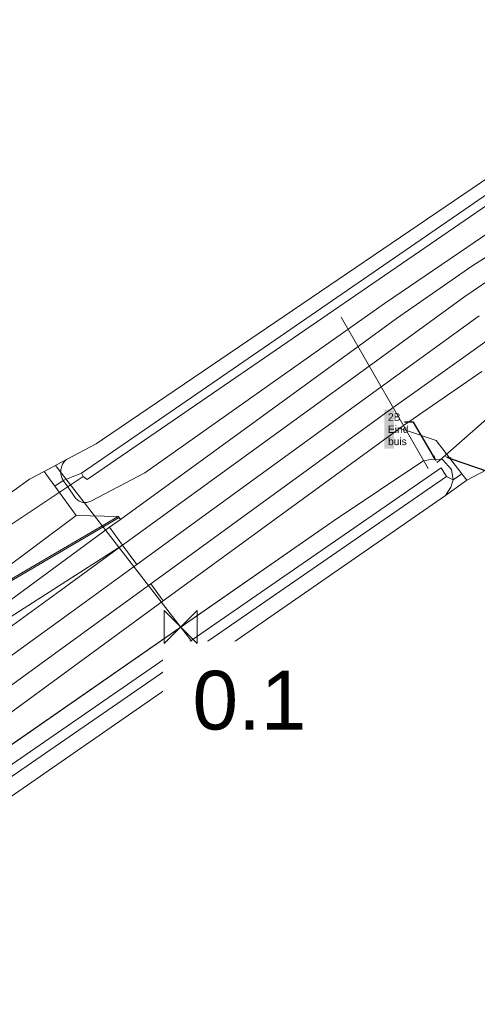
# Model space of a CAD drawing. Extents: x 140829 to 145054, y 448512 to 451778.
# Tile 10 of 152: x 141196 to 141227, y 449454 to 449521. Entities that reach past the tile are written whole.
import ezdxf
from ezdxf import colors
from ezdxf.entities.mleader import LeaderData, LeaderLine
from ezdxf.math import Vec2, Vec3

# ---------------------------------------------------------------- set-up
doc = ezdxf.new("R2010")
doc.units = 0
doc.header["$MEASUREMENT"] = 0
doc.layers.add('00-leiding', color=5, linetype='Continuous', lineweight=0)
doc.layers.add('00-LEIDING RAPPORT', color=30, linetype='Continuous', lineweight=30)
for name, color, linetype in [('geometrie2dBegroeidTerreindeel', 7, 'Continuous'), ('geometrie2dOndersteunendWaterdeel', 7, 'Continuous'), ('geometrie2dOndersteunendWegdeel', 7, 'Continuous'), ('geometrie2dOverigeConstructie', 7, 'Continuous'), ('geometrie2dWaterdeel', 7, 'Continuous'), ('geometrie2dWegdeel', 7, 'Continuous'), ('geometrie2dWeginrichtingselement', 7, 'Continuous'), ('HMPAL', 1, 'Continuous'), ('PPALHM', 10, 'Continuous')]:
    doc.layers.add(name, color=color, linetype=linetype)
doc.styles.get("Standard").update_dxf_attribs({"font": 'arial.ttf'})

msp = doc.modelspace()

# ---------------------------------------------------------------- linework, layer by layer
at = {"layer": 'geometrie2dBegroeidTerreindeel', "linetype": 'Continuous', "lineweight": 0}
for p, q in [((141236.392, 449516.363), (141210.028, 449498.454)), ((141210.028, 449498.454), (141201.321, 449492.539)), ((141200.88, 449492.24), (141198.861, 449491.182)), ((141201.321, 449492.539), (141200.88, 449492.24)), ((141226.147, 449489.756), (141230.001, 449491.806)), ((141198.861, 449491.182), (141197.342, 449490.365)), ((141197.342, 449490.365), (141196.338, 449489.824)), ((141196.338, 449489.824), (141193.495, 449487.782)), ((141224.694, 449488.713), (141226.147, 449489.756)), ((141213.898, 449481.238), (141224.694, 449488.713)), ((141192.717, 449466.57), (141213.898, 449481.238))]:
    msp.add_line(p, q, dxfattribs=at)
at = {"layer": 'geometrie2dOndersteunendWaterdeel', "linetype": 'Continuous', "lineweight": 0}
for p, q in [((141210.028, 449498.454), (141236.392, 449516.363)), ((141229.47, 449510.589), (141199.883, 449490.245)), ((141200.259, 449489.809), (141229.829, 449510.103)), ((141231.99, 449509.597), (141220.54, 449501.807)), ((141220.54, 449501.807), (141218.06, 449500.057)), ((141218.06, 449500.057), (141204.188, 449490.266)), ((141201.321, 449492.539), (141210.028, 449498.454)), ((141198.861, 449491.182), (141200.88, 449492.24)), ((141200.88, 449492.24), (141201.321, 449492.539)), ((141224.415, 449490.602), (141191.66, 449468.011)), ((141198.477, 449490.484), (141198.491, 449490.561)), ((141198.491, 449490.561), (141198.51, 449490.636)), ((141198.51, 449490.636), (141198.533, 449490.71)), ((141198.533, 449490.71), (141198.562, 449490.782)), ((141198.562, 449490.782), (141198.596, 449490.853)), ((141198.596, 449490.853), (141198.635, 449490.92)), ((141198.635, 449490.92), (141198.678, 449490.985)), ((141198.678, 449490.985), (141198.725, 449491.046)), ((141198.725, 449491.046), (141198.777, 449491.104)), ((141198.777, 449491.104), (141198.833, 449491.158)), ((141198.833, 449491.158), (141198.861, 449491.182)), ((141217.117, 449487.016), (141223.162, 449491.056)), ((141223.162, 449491.056), (141223.757, 449491.201)), ((141223.757, 449491.201), (141224.488, 449491.184)), ((141224.766, 449490.006), (141224.415, 449490.602)), ((141224.488, 449491.184), (141225.118, 449490.484)), ((141192.052, 449467.46), (141224.766, 449490.006)), ((141198.467, 449490.329), (141198.469, 449490.407)), ((141198.47, 449490.251), (141198.467, 449490.329)), ((141198.469, 449490.407), (141198.477, 449490.484)), ((141198.478, 449490.174), (141198.47, 449490.251)), ((141198.492, 449490.097), (141198.478, 449490.174)), ((141198.511, 449490.022), (141198.492, 449490.097)), ((141198.535, 449489.948), (141198.511, 449490.022)), ((141198.565, 449489.876), (141198.535, 449489.948)), ((141198.599, 449489.807), (141198.565, 449489.876)), ((141198.639, 449489.738), (141199.883, 449490.245)), ((141199.883, 449490.245), (141198.639, 449489.738)), ((141199.883, 449490.245), (141200.002, 449490.014)), ((141200.002, 449490.014), (141200.259, 449489.809)), ((141204.188, 449490.266), (141200.552, 449488.367)), ((141225.23, 449489.781), (141224.766, 449490.006)), ((141224.766, 449490.006), (141225.23, 449489.781)), ((141225.118, 449490.484), (141225.23, 449489.781)), ((141198.638, 449489.74), (141198.599, 449489.807)), ((141198.639, 449489.738), (141198.638, 449489.74)), ((141198.941, 449489.309), (141198.639, 449489.738)), ((141199.435, 449488.608), (141198.941, 449489.309)), ((141225.073, 449489.28), (141224.694, 449488.713)), ((141225.23, 449489.781), (141225.073, 449489.28)), ((141199.498, 449488.521), (141199.435, 449488.608)), ((141224.694, 449488.713), (141213.898, 449481.238)), ((141199.713, 449488.343), (141199.498, 449488.521)), ((141199.975, 449488.248), (141199.713, 449488.343)), ((141200.254, 449488.249), (141199.975, 449488.248)), ((141200.516, 449488.345), (141200.254, 449488.249)), ((141200.552, 449488.367), (141200.516, 449488.345)), ((141190.849, 449468.797), (141217.117, 449487.016)), ((141213.898, 449481.238), (141192.717, 449466.57)), ((141213.898, 449481.238), (141213.898, 449481.238))]:
    msp.add_line(p, q, dxfattribs=at)
at = {"layer": 'geometrie2dOndersteunendWegdeel', "linetype": 'Continuous', "lineweight": 0}
for p, q in [((141237.395, 449511.398), (141226.504, 449504.344)), ((141220.54, 449501.807), (141231.99, 449509.597)), ((141226.504, 449504.344), (141221.356, 449500.774)), ((141218.06, 449500.057), (141220.54, 449501.807)), ((141221.356, 449500.774), (141218.741, 449498.874)), ((141204.188, 449490.266), (141218.06, 449500.057)), ((141218.741, 449498.874), (141202.533, 449487.094)), ((141205.46, 449481.532), (141221.574, 449493.295)), ((141221.574, 449493.295), (141222.037, 449493.143)), ((141222.037, 449493.143), (141224.069, 449492.479)), ((141224.069, 449492.479), (141225.816, 449490.19)), ((141197.342, 449490.365), (141198.861, 449491.182)), ((141198.491, 449490.561), (141198.477, 449490.484)), ((141198.51, 449490.636), (141198.491, 449490.561)), ((141198.533, 449490.71), (141198.51, 449490.636)), ((141198.562, 449490.782), (141198.533, 449490.71)), ((141198.596, 449490.853), (141198.562, 449490.782)), ((141198.635, 449490.92), (141198.596, 449490.853)), ((141198.678, 449490.985), (141198.635, 449490.92)), ((141198.725, 449491.046), (141198.678, 449490.985)), ((141198.777, 449491.104), (141198.725, 449491.046)), ((141198.833, 449491.158), (141198.777, 449491.104)), ((141198.861, 449491.182), (141198.833, 449491.158)), ((141223.162, 449491.056), (141217.117, 449487.016)), ((141223.757, 449491.201), (141223.162, 449491.056)), ((141224.488, 449491.184), (141223.757, 449491.201)), ((141225.118, 449490.484), (141224.488, 449491.184)), ((141198.072, 449489.359), (141197.342, 449490.365)), ((141198.469, 449490.407), (141198.467, 449490.329)), ((141198.467, 449490.329), (141198.47, 449490.251)), ((141198.477, 449490.484), (141198.469, 449490.407)), ((141198.47, 449490.251), (141198.478, 449490.174)), ((141198.478, 449490.174), (141198.492, 449490.097)), ((141198.492, 449490.097), (141198.511, 449490.022)), ((141198.511, 449490.022), (141198.535, 449489.948)), ((141198.535, 449489.948), (141198.565, 449489.876)), ((141198.565, 449489.876), (141198.599, 449489.807)), ((141200.552, 449488.367), (141204.188, 449490.266)), ((141225.23, 449489.781), (141225.118, 449490.484)), ((141225.816, 449490.19), (141225.23, 449489.781)), ((141225.23, 449489.781), (141225.816, 449490.19)), ((141225.816, 449490.19), (141225.816, 449490.19)), ((141225.816, 449490.19), (141226.147, 449489.756)), ((141225.816, 449490.19), (141225.816, 449490.19)), ((141198.639, 449489.738), (141198.072, 449489.359)), ((141198.072, 449489.359), (141198.639, 449489.738)), ((141198.072, 449489.359), (141198.072, 449489.359)), ((141199.522, 449487.36), (141198.072, 449489.359)), ((141198.599, 449489.807), (141198.638, 449489.74)), ((141198.638, 449489.74), (141198.639, 449489.738)), ((141198.639, 449489.738), (141198.941, 449489.309)), ((141198.941, 449489.309), (141199.435, 449488.608)), ((141226.147, 449489.756), (141224.694, 449488.713)), ((141224.694, 449488.713), (141225.073, 449489.28)), ((141225.073, 449489.28), (141225.23, 449489.781)), ((141199.435, 449488.608), (141199.498, 449488.521)), ((141199.498, 449488.521), (141199.713, 449488.343)), ((141199.713, 449488.343), (141199.975, 449488.248)), ((141199.975, 449488.248), (141200.254, 449488.249)), ((141200.254, 449488.249), (141200.516, 449488.345)), ((141200.516, 449488.345), (141200.552, 449488.367)), ((141202.457, 449487.224), (141191.898, 449481.039)), ((141202.382, 449487.296), (141199.522, 449487.36)), ((141199.591, 449485.653), (141202.382, 449487.296)), ((141202.382, 449487.296), (141202.405, 449487.31)), ((141202.405, 449487.31), (141202.382, 449487.296)), ((141202.382, 449487.296), (141202.382, 449487.296)), ((141202.405, 449487.31), (141202.457, 449487.224)), ((141202.457, 449487.224), (141202.405, 449487.31)), ((141202.533, 449487.094), (141202.457, 449487.224)), ((141217.117, 449487.016), (141190.849, 449468.797)), ((141196.8, 449484.009), (141199.591, 449485.653)), ((141191.747, 449481.067), (141196.8, 449484.009)), ((141188.981, 449469.501), (141205.46, 449481.532))]:
    msp.add_line(p, q, dxfattribs=at)
at = {"layer": 'geometrie2dOverigeConstructie', "linetype": 'Continuous', "lineweight": 0}
for p, q in [((141223.526, 449490.555), (141217.585, 449500.882)), ((141217.585, 449500.882), (141223.526, 449490.555)), ((141188.816, 449482.574), (141200.002, 449490.014)), ((141200.002, 449490.014), (141188.816, 449482.574))]:
    msp.add_line(p, q, dxfattribs=at)
at = {"layer": 'geometrie2dWaterdeel', "linetype": 'Continuous', "lineweight": 0}
for p, q in [((141199.883, 449490.245), (141229.47, 449510.589)), ((141229.829, 449510.103), (141200.259, 449489.809)), ((141191.66, 449468.011), (141224.415, 449490.602)), ((141224.415, 449490.602), (141224.766, 449490.006)), ((141224.415, 449490.602), (141224.415, 449490.602)), ((141224.766, 449490.006), (141192.052, 449467.46)), ((141200.002, 449490.014), (141199.883, 449490.245)), ((141200.259, 449489.809), (141200.002, 449490.014))]:
    msp.add_line(p, q, dxfattribs=at)
at = {"layer": 'geometrie2dWegdeel', "linetype": 'Continuous', "lineweight": 0}
for p, q in [((141226.504, 449504.344), (141237.395, 449511.398)), ((141226.027, 449502.286), (141231.126, 449505.771)), ((141231.126, 449505.771), (141226.027, 449502.286)), ((141221.356, 449500.774), (141226.504, 449504.344)), ((141219.504, 449497.547), (141226.027, 449502.286)), ((141226.027, 449502.286), (141219.504, 449497.547)), ((141218.741, 449498.874), (141221.356, 449500.774)), ((141226.986, 449500.973), (141220.464, 449496.233)), ((141220.464, 449496.233), (141226.986, 449500.973)), ((141228.18, 449499.738), (141222.758, 449495.888)), ((141222.758, 449495.888), (141228.18, 449499.738)), ((141202.533, 449487.094), (141218.741, 449498.874)), ((141202.687, 449485.33), (141219.504, 449497.547)), ((141219.504, 449497.547), (141202.687, 449485.33)), ((141227.168, 449497.166), (141221.843, 449493.481)), ((141221.843, 449493.481), (141227.168, 449497.166)), ((141220.464, 449496.233), (141203.646, 449484.018)), ((141203.646, 449484.018), (141220.464, 449496.233)), ((141222.758, 449495.888), (141221.136, 449494.71)), ((141221.136, 449494.71), (141222.758, 449495.888)), ((141221.136, 449494.71), (141204.605, 449482.704)), ((141204.605, 449482.704), (141221.136, 449494.71)), ((141221.574, 449493.295), (141205.46, 449481.532)), ((141221.843, 449493.481), (141221.574, 449493.295)), ((141221.574, 449493.295), (141221.843, 449493.481)), ((141222.037, 449493.143), (141221.574, 449493.295)), ((141224.069, 449492.479), (141222.037, 449493.143)), ((141225.816, 449490.19), (141224.069, 449492.479)), ((141230.001, 449491.806), (141226.147, 449489.756)), ((141196.338, 449489.824), (141197.342, 449490.365)), ((141197.342, 449490.365), (141198.072, 449489.359)), ((141226.147, 449489.756), (141225.816, 449490.19)), ((141225.816, 449490.19), (141225.816, 449490.19)), ((141193.495, 449487.782), (141196.338, 449489.824)), ((141198.072, 449489.359), (141199.522, 449487.36)), ((141191.546, 449481.419), (141199.522, 449487.36)), ((141199.522, 449487.36), (141191.546, 449481.419)), ((141191.898, 449481.039), (141202.457, 449487.224)), ((141199.522, 449487.36), (141202.382, 449487.296)), ((141202.382, 449487.296), (141199.591, 449485.653)), ((141202.457, 449487.224), (141202.533, 449487.094)), ((141201.792, 449486.556), (141190.662, 449478.382)), ((141190.662, 449478.382), (141201.792, 449486.556)), ((141201.792, 449486.556), (141202.533, 449487.094)), ((141202.533, 449487.094), (141201.792, 449486.556)), ((141202.687, 449485.33), (141201.792, 449486.556)), ((141201.792, 449486.556), (141201.792, 449486.556)), ((141201.792, 449486.556), (141202.687, 449485.33)), ((141201.792, 449486.556), (141201.792, 449486.556)), ((141182.638, 449472.541), (141202.687, 449485.33)), ((141202.687, 449485.33), (141182.638, 449472.541)), ((141199.591, 449485.653), (141196.8, 449484.009)), ((141198.197, 449482.068), (141202.687, 449485.33)), ((141202.687, 449485.33), (141198.197, 449482.068)), ((141203.646, 449484.018), (141202.687, 449485.33)), ((141202.687, 449485.33), (141203.646, 449484.018)), ((141196.8, 449484.009), (141191.747, 449481.067)), ((141199.156, 449480.756), (141203.646, 449484.018)), ((141203.646, 449484.018), (141199.156, 449480.756)), ((141203.646, 449484.018), (141203.646, 449484.018)), ((141203.646, 449484.018), (141203.646, 449484.018)), ((141204.605, 449482.704), (141199.891, 449479.281)), ((141199.891, 449479.281), (141204.605, 449482.704)), ((141204.605, 449482.704), (141205.46, 449481.532)), ((141205.46, 449481.532), (141204.605, 449482.704)), ((141178.017, 449467.414), (141198.197, 449482.068)), ((141198.197, 449482.068), (141178.017, 449467.414)), ((141205.46, 449481.532), (141188.981, 449469.501)), ((141178.977, 449466.101), (141199.156, 449480.756)), ((141199.156, 449480.756), (141178.977, 449466.101)), ((141199.891, 449479.281), (141185.425, 449468.76)), ((141185.425, 449468.76), (141199.891, 449479.281))]:
    msp.add_line(p, q, dxfattribs=at)
at = {"layer": 'geometrie2dWeginrichtingselement', "linetype": 'Continuous', "lineweight": 0}
for p, q in [((141202.457, 449487.224), (141191.898, 449481.039)), ((141199.591, 449485.653), (141202.382, 449487.296)), ((141202.382, 449487.296), (141202.405, 449487.31)), ((141202.405, 449487.31), (141202.457, 449487.224)), ((141196.8, 449484.009), (141199.591, 449485.653)), ((141191.747, 449481.067), (141196.8, 449484.009))]:
    msp.add_line(p, q, dxfattribs=at)
at = {"layer": 'HMPAL', "linetype": 'Continuous', "lineweight": 0}
for p, q in [((141198.102, 449490.774), (141208.423, 449477.447)), ((141208.423, 449477.447), (141198.102, 449490.774))]:
    msp.add_line(p, q, dxfattribs=at)

# ---------------------------------------------------------------- next in the draw order: texts
at = {"layer": 'HMPAL', "lineweight": 0, "insert": (141207.449, 449476.772), "char_height": 4, "attachment_point": 1, "bg_fill": 3, "box_fill_scale": 1.5, "bg_fill_color": 256, "bg_fill_transparency": 0}
msp.add_mtext_dynamic_manual_height_columns('0.1', width=4.21518, gutter_width=1, heights=[0], dxfattribs=at)

# ---------------------------------------------------------------- next in the draw order: leaders
at = {"layer": 'HMPAL', "lineweight": 0}
ml = msp.add_multileader_mtext('Standard', dxfattribs=at)
ml.set_content('BEGIN INSPECTIE', color=256)
ml.set_leader_properties()
ml.build(insert=Vec2(0, 0))
ml.multileader.update_dxf_attribs({"dogleg_length": 0.36, "arrow_head_size": 100})
ctx = ml.context
ctx.base_point, ctx.char_height, ctx.arrow_head_size, ctx.landing_gap_size, ctx.plane_origin, ctx.plane_x_axis, ctx.plane_y_axis = Vec3(141515.477, 450531.727), 50, 100, 0.09, Vec3(148901.031, 452787.077), Vec3(0.999937, -0.011216), Vec3(0.011216, 0.999937)
notes = []
notes.append((ctx, [(0, (1, 1, 0), (141515.117, 450531.731), (0.999937, -0.011216), 0.36, [(0, [(141129.778, 449425.511)], 0, [])])]))
ctx.mtext.insert, ctx.mtext.text_direction, ctx.mtext.rotation, ctx.mtext.flow_direction = Vec3(141515.848, 450556.724), Vec3(0.999937, -0.011216), 6.271969, 5
ctx.mtext.has_bg_fill, ctx.mtext.bg_color, ctx.mtext.bg_scale_factor, ctx.mtext.bg_transparency, ctx.mtext.use_window_bg_color = 1, -1027028792, 1.5, 0, 1
for ctx, leaders in notes:
    for number, flags, end, landing, length, lines in leaders:
        leader = LeaderData()
        leader.index, (leader.has_last_leader_line, leader.has_dogleg_vector, leader.attachment_direction) = number, flags
        leader.last_leader_point, leader.dogleg_vector, leader.dogleg_length = Vec3(end), Vec3(landing), length
        for number, points, colour, breaks in lines:
            line = LeaderLine()
            line.index, line.vertices, line.color, line.breaks = number, Vec3.list(points), colors.encode_raw_color(colour), breaks
            leader.lines.append(line)
        ctx.leaders.append(leader)

# ---------------------------------------------------------------- next in the draw order: linework, layer by layer
at = {"layer": '00-leiding'}
msp.add_line((141228.249, 449494.579), (141224.125, 449490.965), dxfattribs=at)
at = {"layer": 'PPALHM', "lineweight": 0}
for p, q in [((141205.518, 449480.872), (141207.762, 449478.627)), ((141205.518, 449478.627), (141205.518, 449480.872)), ((141207.762, 449480.872), (141205.518, 449478.627)), ((141207.762, 449478.627), (141207.762, 449480.872))]:
    msp.add_line(p, q, dxfattribs=at)

# ---------------------------------------------------------------- next in the draw order: leaders
at = {"layer": '00-LEIDING RAPPORT', "lineweight": 0}
ml = msp.add_multileader_mtext('Standard', dxfattribs=at)
ml.set_content('2B Eind buis', color=256)
ml.set_leader_properties()
ml.build(insert=Vec2(0, 0))
ml.multileader.update_dxf_attribs({"text_right_attachment_type": 6, "dogleg_length": 0.36, "arrow_head_size": 0.5})
ctx = ml.context
ctx.base_point, ctx.char_height, ctx.arrow_head_size, ctx.landing_gap_size, ctx.plane_origin = Vec3(141220.687, 449494.067), 0.5, 0.5, 0.09, Vec3(141224.125, 449490.965)
ctx.right_attachment = 6
notes = []
notes.append((ctx, [(1, (1, 1, 0), (141222.52, 449493.721), (-1, 0), 0.36, [(0, [(141224.125, 449490.965)], 0, [])])]))
ctx.mtext.insert, ctx.mtext.width, ctx.mtext.flow_direction = Vec3(141220.777, 449494.321), 0.16809, 5
ctx.mtext.has_bg_fill, ctx.mtext.bg_color, ctx.mtext.bg_scale_factor, ctx.mtext.bg_transparency, ctx.mtext.use_window_bg_color = 1, -1023410172, 1.5, 0, 0
ml = msp.add_multileader_mtext('Standard', dxfattribs=at)
ml.set_content('2A-2B= Breuk: De buis is gebroken. Wortelgroei. Afstand: 0.5 m1 vanuit uitstroom 2B.', color=256)
ml.set_leader_properties()
ml.build(insert=Vec2(0, 0))
ml.multileader.update_dxf_attribs({"text_right_attachment_type": 6, "dogleg_length": 0.36, "arrow_head_size": 0.5})
ctx = ml.context
ctx.base_point, ctx.char_height, ctx.arrow_head_size, ctx.landing_gap_size, ctx.plane_origin = Vec3(141229.467, 449489.837), 0.5, 0.5, 0.09, Vec3(141224.615, 449491.395)
ctx.right_attachment = 6
notes.append((ctx, [(0, (1, 1, 0), (141229.107, 449489.837), (1, 0), 0.36, [(0, [(141224.615, 449491.395)], 0, [])])]))
ctx.mtext.insert, ctx.mtext.width, ctx.mtext.flow_direction = Vec3(141229.557, 449490.091), 6.66782, 5
ctx.mtext.has_bg_fill, ctx.mtext.bg_color, ctx.mtext.bg_scale_factor, ctx.mtext.bg_transparency, ctx.mtext.use_window_bg_color = 1, -1023410172, 1.5, 0, 0
for ctx, leaders in notes:
    for number, flags, end, landing, length, lines in leaders:
        leader = LeaderData()
        leader.index, (leader.has_last_leader_line, leader.has_dogleg_vector, leader.attachment_direction) = number, flags
        leader.last_leader_point, leader.dogleg_vector, leader.dogleg_length = Vec3(end), Vec3(landing), length
        for number, points, colour, breaks in lines:
            line = LeaderLine()
            line.index, line.vertices, line.color, line.breaks = number, Vec3.list(points), colors.encode_raw_color(colour), breaks
            leader.lines.append(line)
        ctx.leaders.append(leader)

doc.saveas('drawing.dxf')
